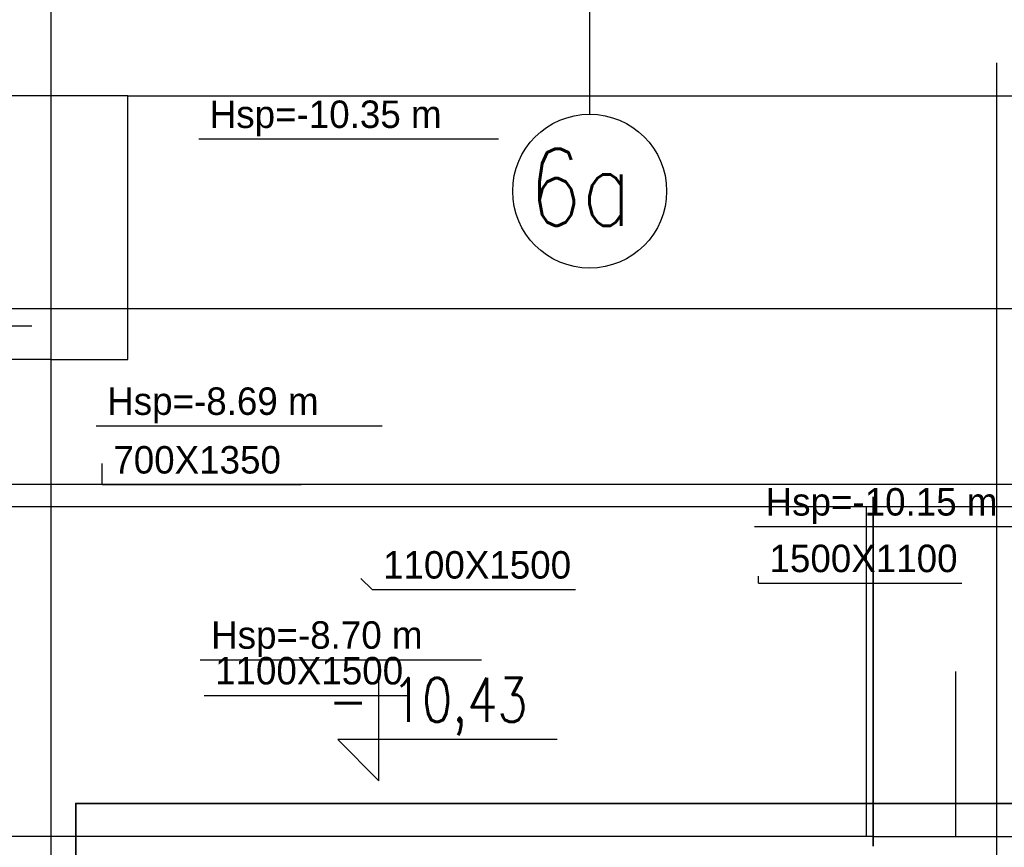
# Model space of a CAD drawing. Header units: centimetres. Extents: x -156440 to 298236, y -263599 to 81430.
# Tile 118 of 170: x 141332 to 145810, y -101251 to -97485. Entities that reach past the tile are written whole.
import ezdxf

# ---------------------------------------------------------------- set-up
doc = ezdxf.new("R2010")
doc.units = ezdxf.units.CM
doc.header["$LTSCALE"] = 50
for name, pattern in [('01-101 Went PP Poziom -2$0$Przekrój 3a-3a$0$HIDDEN', [9.525, 6.35, -3.175]), ('Kondygnacja -2$0$HIDDEN2', [4.7625, 3.175, -1.5875]), ('Osie rzutów$0$DASHDOT2', [12.7, 6.35, -3.175, 0, -3.175])]:
    doc.linetypes.add(name, pattern=pattern)
doc.layers.get('0').update_dxf_attribs({"color": 8})
for name, color, linetype in [('01-101 Went PP Poziom -2$0$L_Nawiew', 3, 'Continuous'), ('01-101 Went PP Poziom -2$0$L_Wywiew', 6, 'Continuous'), ('bgde-tekst', 7, 'Continuous'), ('Kondygnacja -2$0$ARCH_FUNDAMENTY_IST', 8, 'Continuous'), ('Kondygnacja -2$0$ARCH_INFO_KOTY_WYSOKOŚCIOWE_IST', 8, 'Continuous'), ('Kondygnacja -2$0$ARCH_KONSTR_POWYŻEJ RZUTU_IST', 8, 'Kondygnacja -2$0$HIDDEN2'), ('Kondygnacja -2$0$ARCH_MUROWANE_IST', 9, 'Continuous'), ('Kondygnacja -2$0$ARCH_WIDOK_IST', 8, 'Continuous'), ('Osie rzutów$0$ARCH_INFO_OSIE_IST', 8, 'Osie rzutów$0$DASHDOT2'), ('Osie rzutów$0$ARCH_INFO_OSIE_OPISY_IST', 8, 'Continuous')]:
    doc.layers.add(name, color=color, linetype=linetype)
doc.layers.add('01-101 Went PP Poziom -2$0$L_niedruk', color=6, linetype='Continuous', lineweight=13, plot=False)
doc.layers.add('bgde_fundamenty pod urządzenia', color=7, linetype='Continuous', lineweight=35)
doc.layers.add('Kondygnacja -2$0$_SP KORYTA', color=8, linetype='Continuous', lineweight=25)
doc.styles.add('Kondygnacja -2$0$ROMANS-50-CM', font='romans.shx', dxfattribs={"width": 0.8, "height": 10})
doc.styles.add('Osie rzutów$0$ROMANS-250-CM', font='romans.shx', dxfattribs={"width": 0.8, "height": 50})

# ---------------------------------------------------------------- blocks, each defined once
blk = doc.blocks.new('Osie rzutów')
at = {"layer": 'Osie rzutów$0$ARCH_INFO_OSIE_IST', "ltscale": 10}
blk.add_line((6650, 14934.6), (6650, 12131.61), dxfattribs=at)
at = {"layer": 'Osie rzutów$0$ARCH_INFO_OSIE_OPISY_IST'}
blk.add_circle((6650, 12096.61), 35, dxfattribs=at)
at = {"layer": 'Osie rzutów$0$ARCH_INFO_OSIE_OPISY_IST', "style": 'Osie rzutów$0$ROMANS-250-CM', "width": 0.8}
blk.add_text('6a', height=35, dxfattribs=at).set_placement((6622.33, 12080.89))
blk = doc.blocks.new('Kondygnacja -2$0$konstukcja stropu -2')
at = {"layer": 'Kondygnacja -2$0$ARCH_KONSTR_POWYŻEJ RZUTU_IST', "ltscale": 10}
for p, q in [((6835, 12155), (6835, 11625)), ((6405, 12020), (6320, 12020))]:
    blk.add_line(p, q, dxfattribs=at)
blk = doc.blocks.new('*U367')
at = {"layer": '01-101 Went PP Poziom -2$0$L_Nawiew', "linetype": '01-101 Went PP Poziom -2$0$Przekrój 3a-3a$0$HIDDEN', "lineweight": -3}
for p, q in [((-2594.5, 750), (-2594.5, -750)), ((-2594.5, 750), (2594.5, 750)), ((-2594.5, -750), (2594.5, -750))]:
    blk.add_line(p, q, dxfattribs=at)
at = {"layer": '01-101 Went PP Poziom -2$0$L_niedruk', "linetype": 'Continuous', "lineweight": -3}
for p, q in [((-2594.5, 795), (-2594.5, -795)), ((-2594.5, 795), (-2594.5, 795)), ((-2594.5, 795), (-2594.5, -795)), ((-2594.5, 750), (-2594.5, 750)), ((-2594.5, 750), (-2594.5, -750)), ((-2594.5, 750), (-2594.5, -750)), ((-2594.5, 750), (-2594.5, 750)), ((-2594.5, -750), (-2594.5, 750)), ((-2594.5, -750), (-2594.5, 750)), ((-2594.5, -750), (-2594.5, -750)), ((-2594.5, -750), (-2594.5, -750)), ((-2594.5, -795), (-2594.5, -795))]:
    blk.add_line(p, q, dxfattribs=at)
blk = doc.blocks.new('*U366')
at = {"layer": '01-101 Went PP Poziom -2$0$L_Nawiew', "linetype": '01-101 Went PP Poziom -2$0$Przekrój 3a-3a$0$HIDDEN', "lineweight": -3}
for p, q in [((-750, 0, 750), (-750, 0, -750)), ((750, 0, -750), (-750, 0, -750)), ((750, 0, 750), (750, 0, -750)), ((-750, 0, 750), (750, 0, 750))]:
    blk.add_line(p, q, dxfattribs=at)
at = {"layer": '01-101 Went PP Poziom -2$0$L_niedruk', "linetype": 'Continuous', "lineweight": -3}
for p, q in [((-750, 0, 795), (-750, 0, -795)), ((-750, 0, 795), (-750, 0, -795)), ((-750, 0, -795), (-750, 0, -795)), ((-750, 0, -750), (-750, 0, -750)), ((-750, 0, 750), (-750, 0, -750)), ((-750, 0, 750), (-750, 0, -750)), ((-750, 0, -750), (-750, 0, -750)), ((-750, 0, -750), (-750, 0, 750)), ((-750, 0, -750), (-750, 0, 750)), ((750, 0, 795), (750, 0, -795)), ((750, 0, 795), (750, 0, -795)), ((750, 0, -795), (750, 0, -795)), ((750, 0, 750), (750, 0, -750)), ((750, 0, -750), (750, 0, -750)), ((750, 0, 750), (750, 0, -750)), ((750, 0, -750), (750, 0, 750)), ((750, 0, -750), (750, 0, -750)), ((750, 0, -750), (750, 0, 750)), ((-750, 0, 795), (-750, 0, 795)), ((-750, 0, 750), (-750, 0, 750)), ((-750, 0, 750), (-750, 0, 750)), ((750, 0, 795), (750, 0, 795)), ((750, 0, 750), (750, 0, 750)), ((750, 0, 750), (750, 0, 750))]:
    blk.add_line(p, q, dxfattribs=at)
blk = doc.blocks.new('*U363')
at = {"color": 0, "linetype": 'ByBlock', "lineweight": -2}
for p, q in [((-6862.5, 400), (6842.5, 400)), ((-6862.5, -400), (6842.5, -400))]:
    blk.add_line(p, q, dxfattribs=at)
blk = doc.blocks.new('*U338')
at = {"linetype": 'Continuous', "lineweight": -2}
for p, q in [((-2594.5, 750), (-2594.5, 795)), ((-2594.5, -750), (-2594.5, 750)), ((-2594.5, -795), (-2594.5, -750))]:
    blk.add_line(p, q, dxfattribs=at)
at = {"color": 0, "linetype": 'ByBlock', "lineweight": -2}
for p, q in [((-2594.5, 750), (2594.5, 750)), ((-2594.5, -750), (2594.5, -750))]:
    blk.add_line(p, q, dxfattribs=at)
at = {"linetype": 'Continuous', "lineweight": -3}
blk.add_line((-2564.5, -750), (-2564.5, 750), dxfattribs=at)
at = {"layer": '01-101 Went PP Poziom -2$0$L_niedruk', "linetype": 'Continuous', "lineweight": -3}
for p, q in [((-2594.5, 795), (-2594.5, -795)), ((-2594.5, 795), (-2594.5, 795)), ((-2594.5, 795), (-2594.5, -795)), ((-2594.5, 750), (-2594.5, 750)), ((-2594.5, 750), (-2594.5, -750)), ((-2594.5, 750), (-2594.5, -750)), ((-2594.5, 750), (-2594.5, 750)), ((-2594.5, -750), (-2594.5, 750)), ((-2594.5, -750), (-2594.5, 750)), ((-2594.5, -750), (-2594.5, -750)), ((-2594.5, -750), (-2594.5, -750)), ((-2594.5, -795), (-2594.5, -795))]:
    blk.add_line(p, q, dxfattribs=at)
blk = doc.blocks.new('*U337')
at = {"linetype": 'Continuous', "lineweight": -2}
for p, q in [((-750, 0, -750), (-750, 0, 750)), ((-750, 0, -795), (-750, 0, -750)), ((750, 0, 750), (750, 0, -750)), ((750, 0, -750), (750, 0, -795)), ((-750, 0, 750), (-750, 0, 795)), ((750, 0, 795), (750, 0, 750))]:
    blk.add_line(p, q, dxfattribs=at)
at = {"color": 0, "linetype": 'ByBlock', "lineweight": -2}
for p, q in [((750, 0, -750), (-750, 0, -750)), ((-750, 0, 750), (750, 0, 750))]:
    blk.add_line(p, q, dxfattribs=at)
at = {"linetype": 'Continuous', "lineweight": -3}
for p, q in [((-375, 0), (-375, 0, 750)), ((0, 0), (0, 0, -750)), ((375, 0), (375, 0, 750))]:
    blk.add_line(p, q, dxfattribs=at)
at = {"layer": '01-101 Went PP Poziom -2$0$L_niedruk', "linetype": 'Continuous', "lineweight": -3}
for p, q in [((-750, 0, 795), (-750, 0, -795)), ((-750, 0, 795), (-750, 0, -795)), ((-750, 0, -795), (-750, 0, -795)), ((-750, 0, -750), (-750, 0, -750)), ((-750, 0, 750), (-750, 0, -750)), ((-750, 0, 750), (-750, 0, -750)), ((-750, 0, -750), (-750, 0, -750)), ((-750, 0, -750), (-750, 0, 750)), ((-750, 0, -750), (-750, 0, 750)), ((750, 0, 795), (750, 0, -795)), ((750, 0, 795), (750, 0, -795)), ((750, 0, -795), (750, 0, -795)), ((750, 0, 750), (750, 0, -750)), ((750, 0, -750), (750, 0, -750)), ((750, 0, 750), (750, 0, -750)), ((750, 0, -750), (750, 0, 750)), ((750, 0, -750), (750, 0, -750)), ((750, 0, -750), (750, 0, 750)), ((-750, 0, 795), (-750, 0, 795)), ((-750, 0, 750), (-750, 0, 750)), ((-750, 0, 750), (-750, 0, 750)), ((750, 0, 795), (750, 0, 795)), ((750, 0, 750), (750, 0, 750)), ((750, 0, 750), (750, 0, 750))]:
    blk.add_line(p, q, dxfattribs=at)
blk = doc.blocks.new('*a633')
at = {"layer": 'bgde-tekst'}
blk.add_line((0, 0), (1279.2, 0), dxfattribs=at)
blk = doc.blocks.new('*a637')
at = {"layer": 'bgde-tekst'}
blk.add_line((0, 0), (1279.2, 0), dxfattribs=at)
blk = doc.blocks.new('*a638')
at = {"layer": 'bgde-tekst'}
blk.add_line((0, 0), (1300, 0), dxfattribs=at)
blk = doc.blocks.new('*a639')
at = {"layer": 'bgde-tekst'}
blk.add_line((0, 0), (1362.5, 0), dxfattribs=at)
blk = doc.blocks.new('*a640')
at = {"layer": 'bgde-tekst'}
blk.add_line((0, 0), (1320.8, 0), dxfattribs=at)
blk = doc.blocks.new('*a693')
at = {"layer": 'bgde-tekst'}
blk.add_line((0, 0), (925, 0), dxfattribs=at)
blk = doc.blocks.new('*a703')
at = {"layer": 'bgde-tekst'}
blk.add_line((0, 0), (904.2, 0), dxfattribs=at)
blk = doc.blocks.new('*a704')
at = {"layer": 'bgde-tekst'}
blk.add_line((0, 0), (925, 0), dxfattribs=at)
blk = doc.blocks.new('*a705')
at = {"layer": 'bgde-tekst'}
blk.add_line((0, 0), (925, 0), dxfattribs=at)

msp = doc.modelspace()

# ---------------------------------------------------------------- linework, layer by layer
at = {"layer": 'bgde-tekst'}
for points in [[(142146.452, -98028.138), (142146.452, -98028.138), (142146.452, -98028.138)], [(141680.133, -99333.767), (141680.133, -99333.767), (141680.133, -99333.767)], [(144674.342, -99791.834), (144716.89, -99791.834), (144716.89, -99791.834)], [(144692.106, -100049.337), (144692.106, -100017.523), (144692.106, -100017.523)], [(142934.691, -100078.634), (142884.294, -100028.238), (142884.294, -100028.238)], [(142152.849, -100397.8), (142152.849, -100397.8), (142152.849, -100397.8)], [(142170.806, -100560.328), (142170.806, -100560.328), (142170.806, -100560.328)]]:
    msp.add_lwpolyline(points, dxfattribs=at)
at = {"layer": 'bgde-tekst', "elevation": -7576.816}
msp.add_lwpolyline([(141708.053, -99600.577), (141708.053, -99504.642), (141708.053, -99504.642)], dxfattribs=at)
at = {"layer": 'bgde_fundamenty pod urządzenia', "elevation": -12305}
msp.add_lwpolyline([(147987.111, -101051.608), (141587.044, -101051.608), (141587.044, -103191.608), (147987.111, -103191.608)], close=True, dxfattribs=at)
at = {"layer": 'Kondygnacja -2$0$ARCH_FUNDAMENTY_IST', "elevation": -3480}
msp.add_lwpolyline([(141474.241, -99031.769), (141824.534, -99031.769), (141824.534, -97831.769), (150224.241, -97831.769), (150224.241, -99031.769), (153824.241, -99031.769), (153824.241, -97831.769), (162224.241, -97831.769), (162224.241, -99031.769), (165824.241, -99031.769), (165824.241, -98231.769)], dxfattribs=at)
at = {"layer": 'Kondygnacja -2$0$ARCH_INFO_KOTY_WYSOKOŚCIOWE_IST', "elevation": -3480}
msp.add_lwpolyline([(143775.739, -100761.018), (142778.555, -100761.018), (142966.055, -100948.518), (142966.055, -100480.085)], dxfattribs=at)
at = {"layer": 'Kondygnacja -2$0$ARCH_KONSTR_POWYŻEJ RZUTU_IST', "ltscale": 10, "elevation": -3480}
msp.add_lwpolyline([(141474.241, -97831.769), (140624.241, -97831.769), (140624.241, -101197.036)], dxfattribs=at)
at = {"layer": 'Kondygnacja -2$0$ARCH_MUROWANE_IST', "ltscale": 4}
msp.add_line((141474.241, -97131.769, -3480), (141474.241, -103106.769, -3480), dxfattribs=at)
at = {"layer": 'Kondygnacja -2$0$ARCH_WIDOK_IST'}
msp.add_line((141824.534, -97831.769, -3480), (141474.241, -97831.769, -3480), dxfattribs=at)

# ---------------------------------------------------------------- block references
at = {"layer": '01-101 Went PP Poziom -2$0$L_Nawiew', "linetype": 'Continuous', "extrusion": (-1.22465e-16, -5.04871e-28, -1)}
for name, p in [('*U363', (-148084.076, -99200.577, 7576.816)), ('*U367', (-142618.544, -100451.902, 9157.688))]:
    msp.add_blockref(name, p, dxfattribs=at)
at = {"layer": '01-101 Went PP Poziom -2$0$L_Nawiew', "linetype": 'Continuous', "extrusion": (-4.83548e-16, -1, 8.91953e-13)}
msp.add_blockref('*U366', (145963.044, -9157.688, 100451.902), dxfattribs=at)
at = {"layer": '01-101 Went PP Poziom -2$0$L_Wywiew', "linetype": 'Continuous', "extrusion": (-1.22465e-16, -5.04871e-28, -1)}
msp.add_blockref('*U338', (-142618.544, -100451.902, 8015.804), dxfattribs=at)
at = {"layer": '01-101 Went PP Poziom -2$0$L_Wywiew', "linetype": 'Continuous', "extrusion": (-4.83548e-16, -1, 8.91953e-13)}
msp.add_blockref('*U337', (145963.044, -8015.804, 100451.902), dxfattribs=at)
at = {"layer": 'bgde-tekst'}
for name, p in [('*a639', (142146.452, -98028.138)), ('*a637', (140107.653, -98877.948)), ('*a638', (141680.133, -99333.767)), ('*a703', (141708.053, -99600.577, -7576.816)), ('*a640', (144674.342, -99791.834)), ('*a705', (144692.106, -100049.337)), ('*a704', (142934.691, -100078.634)), ('*a633', (142152.849, -100397.8)), ('*a693', (142170.806, -100560.328))]:
    msp.add_blockref(name, p, dxfattribs=at)
at = {"layer": 'Kondygnacja -2$0$_SP KORYTA', "xscale": 10, "yscale": 10, "zscale": 10}
msp.add_blockref('Kondygnacja -2$0$konstukcja stropu -2', (77424.241, -219231.769, -3480), dxfattribs=at)
at = {"layer": 'Osie rzutów$0$ARCH_INFO_OSIE_IST', "xscale": 10, "yscale": 10, "zscale": 10}
msp.add_blockref('Osie rzutów', (77424.241, -219231.769), dxfattribs=at)

# ---------------------------------------------------------------- texts
at = {"layer": 'bgde-tekst'}
for s, p in [('Hsp=-10.35 m ', (142196.452, -97978.138)), ('Hsp=-8.69 m ', (141730.133, -99283.767)), ('700X1350', (141758.053, -99550.577, -7576.816)), ('Hsp=-10.15 m ', (144724.342, -99741.834)), ('1500X1100', (144742.106, -99999.337)), ('1100X1500', (142984.691, -100028.634)), ('Hsp=-8.70 m ', (142202.849, -100347.8)), ('1100X1500', (142220.806, -100510.328))]:
    msp.add_text(s, height=125, dxfattribs=at).set_placement(p)
at = {"layer": 'Kondygnacja -2$0$ARCH_INFO_KOTY_WYSOKOŚCIOWE_IST', "insert": (142736.845, -100611.39, -3480), "char_height": 200, "width": 976.18926, "attachment_point": 4, "line_spacing_factor": 0.9, "style": 'Kondygnacja -2$0$ROMANS-50-CM'}
msp.add_mtext('- 10,43', dxfattribs=at)

doc.saveas('drawing.dxf')
